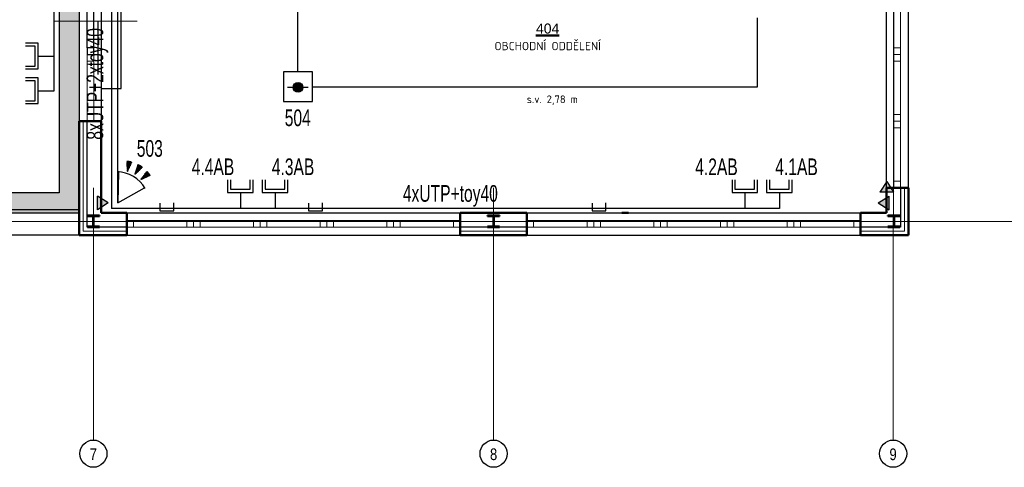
# Model space of a CAD drawing. Header units: millimetres. Extents: x -102634 to 407724, y -68883 to 155589.
# Tile 12 of 80: x 90340 to 105099, y -68883 to -62179. Entities that reach past the tile are written whole.
import ezdxf
from ezdxf.enums import TextEntityAlignment as Align
from ezdxf.lldxf.tags import DXFTag

# ---------------------------------------------------------------- set-up
doc = ezdxf.new("R2010")
doc.units = ezdxf.units.MM
doc.header["$LTSCALE"] = 20
for name, color, linetype in [('_EZS', 5, 'Continuous'), ('_SK popis', 3, 'Continuous'), ('_strukturka', 3, 'Continuous'), ('_trasy', 34, 'Continuous')]:
    doc.layers.add(name, color=color, linetype=linetype)
for name, color, linetype, lineweight in [('CKDVERE_', 7, 'Continuous', 25), ('CKDVERE_OSY', 8, 'Continuous', 18), ('CKDVERE_PRAH', 7, 'Continuous', 25), ('CKDVERE_ZARUBNE_RAM', 7, 'Continuous', 25), ('CKIZOLACE', 7, 'Continuous', 18), ('CKOKNA', 7, 'Continuous', 18), ('CKPOPISM', 7, 'Continuous', 50), ('CKPOPISM_POPIS', 3, 'Continuous', 25), ('CKRASTR', 7, 'DASHDOT', 18), ('CKRASTR_POPIS', 9, 'Continuous', 25), ('CKSTENY_PODROVINOU', 7, 'Continuous', 25), ('CKSTENY_REZ', 7, 'Continuous', 50), ('CKTEXTY_MALE', 8, 'Continuous', 18), ('CSPROFILY_OSY', 9, 'DASHDOT', 18), ('CSPROFILY_REZY', 7, 'Continuous', 50), ('pohledy', 7, 'Continuous', 25), ('srafy', 7, 'Continuous', 18)]:
    doc.layers.add(name, color=color, linetype=linetype, lineweight=lineweight)
doc.styles.add('Arial', font='arial.ttf', dxfattribs={"width": 0.8})
doc.styles.add('ROMANS', font='ic-romans.shx', dxfattribs={"width": 0.8})
doc.styles.get("Standard").update_dxf_attribs({"font": 'isocpeur.ttf'})
tags = doc.linetypes.add('DASHDOT', pattern=[25.4, 12.7, -6.35, 0, -6.35]).pattern_tags.tags
tags[10:11] = [DXFTag(74, 4), DXFTag(75, 0), DXFTag(340, '0'), DXFTag(46, 0.0), DXFTag(50, 0.0), DXFTag(44, 0.0), DXFTag(45, 0.0)]
tags[8:9] = [DXFTag(74, 4), DXFTag(75, 0), DXFTag(340, '0'), DXFTag(46, 0.0), DXFTag(50, 0.0), DXFTag(44, 0.0), DXFTag(45, 0.0)]
tags[6:7] = [DXFTag(74, 4), DXFTag(75, 0), DXFTag(340, '0'), DXFTag(46, 0.0), DXFTag(50, 0.0), DXFTag(44, 0.0), DXFTag(45, 0.0)]
tags[4:5] = [DXFTag(74, 4), DXFTag(75, 0), DXFTag(340, '0'), DXFTag(46, 0.0), DXFTag(50, 0.0), DXFTag(44, 0.0), DXFTag(45, 0.0)]
doc.linetypes.add('IZOLACE_POLYSTYREN_EXPANDOVANY', pattern='A,1,[224,CADKON.SHX,S=0.01,R=0,X=-0.5,Y=-1.74],-2', length=3)

# ---------------------------------------------------------------- blocks, each defined once
blk = doc.blocks.new('OK')
h = blk.add_hatch(color=256)
edge = h.paths.add_edge_path()
edge.add_arc((0, 0), 71.5, 0, 360)
blk.add_line((-158, 2), (154, 2))
blk.add_lwpolyline([(217, -213), (217, 231), (-220, 231), (-220, -213)], close=True)
blk.add_circle((0, 0), 71.5)
blk = doc.blocks.new('PIR')
at = {"linetype": 'Continuous'}
for p, q in [((401, 229), (0, 0)), ((616, 169), (475, 118)), ((615, 173), (479, 123)), ((618, 166), (491, 120)), ((614, 176), (492, 132)), ((612, 180), (505, 141)), ((619, 162), (507, 121)), ((611, 183), (518, 150)), ((527, 123), (518, 149)), ((531, 124), (521, 151)), ((620, 158), (522, 123)), ((535, 124), (524, 154)), ((539, 124), (528, 156)), ((543, 125), (531, 158)), ((609, 187), (532, 159)), ((547, 125), (534, 160)), ((551, 126), (537, 162)), ((621, 154), (538, 124)), ((555, 126), (541, 165)), ((559, 127), (544, 167)), ((607, 190), (545, 167)), ((562, 127), (547, 169)), ((566, 127), (550, 171)), ((570, 128), (554, 173)), ((622, 151), (554, 126)), ((574, 128), (557, 176)), ((605, 194), (558, 176)), ((578, 129), (560, 178)), ((582, 129), (563, 180)), ((586, 129), (567, 182)), ((590, 130), (570, 185)), ((603, 197), (571, 185)), ((594, 130), (573, 187)), ((598, 131), (576, 189)), ((602, 131), (580, 191)), ((605, 131), (583, 193)), ((601, 200), (584, 194)), ((609, 132), (586, 196)), ((613, 132), (590, 198)), ((617, 133), (593, 200)), ((621, 133), (596, 202)), ((599, 203), (597, 203)), ((624, 136), (600, 201)), ((618, 164), (614, 176)), ((0, 0), (401, -229)), ((476, 118), (475, 121)), ((480, 118), (479, 123)), ((484, 119), (482, 125)), ((488, 119), (485, 127)), ((492, 120), (488, 129)), ((496, 120), (492, 132)), ((500, 120), (495, 134)), ((504, 121), (498, 136)), ((499, -2), (499, 1)), ((508, 121), (501, 138)), ((503, -3), (503, 2)), ((648, 2), (503, 2)), ((512, 122), (505, 140)), ((506, -4), (506, 3)), ((515, 122), (508, 143)), ((510, -4), (510, 4)), ((519, 122), (511, 145)), ((523, 123), (514, 147)), ((514, -5), (514, 5)), ((518, -6), (518, 6)), ((648, 6), (519, 6)), ((522, -7), (522, 7)), ((526, -8), (526, 8)), ((529, -9), (529, 9)), ((533, -10), (533, 10)), ((648, 10), (534, 10)), ((537, -11), (537, 11)), ((541, -12), (541, 12)), ((545, -13), (545, 13)), ((548, -14), (548, 14)), ((647, 14), (549, 14)), ((552, -15), (552, 15)), ((556, -16), (556, 16)), ((560, -17), (560, 17)), ((564, -18), (564, 18)), ((647, 18), (565, 18)), ((568, -19), (568, 18)), ((622, 147), (569, 128)), ((571, -20), (571, 19)), ((575, -21), (575, 20)), ((579, -22), (579, 21)), ((646, 22), (580, 22)), ((583, -23), (583, 22)), ((623, 143), (585, 129)), ((587, -24), (587, 23)), ((590, -25), (590, 24)), ((594, -25), (594, 25)), ((646, 25), (595, 25)), ((598, -26), (598, 26)), ((624, 139), (601, 131)), ((602, -27), (602, 27)), ((606, -28), (606, 28)), ((645, 29), (610, 29)), ((610, -29), (610, 29)), ((613, -30), (613, 30)), ((624, 135), (616, 133)), ((617, -31), (617, 31)), ((621, -32), (621, 32)), ((625, -33), (625, 33)), ((644, 33), (626, 33)), ((629, -34), (629, 34)), ((632, -35), (632, 35)), ((636, -36), (636, 36)), ((640, -37), (640, 37)), ((643, 37), (641, 37)), ((644, -35), (644, 34)), ((648, -7), (648, 6)), ((616, -169), (475, -118)), ((476, -118), (475, -121)), ((480, -119), (479, -123)), ((615, -173), (479, -124)), ((484, -119), (482, -125)), ((488, -120), (485, -128)), ((492, -120), (488, -130)), ((618, -166), (491, -120)), ((496, -120), (492, -132)), ((614, -177), (492, -132)), ((500, -121), (495, -134)), ((648, -1), (498, -1)), ((504, -121), (498, -136)), ((508, -122), (501, -139)), ((512, -122), (505, -141)), ((612, -180), (505, -141)), ((619, -162), (507, -121)), ((515, -122), (508, -143)), ((519, -123), (511, -145)), ((648, -5), (513, -5)), ((523, -123), (514, -147)), ((527, -124), (518, -150)), ((531, -124), (521, -152)), ((620, -159), (522, -123)), ((535, -124), (524, -154)), ((539, -125), (528, -156)), ((648, -9), (529, -9)), ((543, -125), (531, -158)), ((547, -126), (534, -161)), ((551, -126), (537, -163)), ((621, -155), (538, -125)), ((555, -127), (541, -165)), ((647, -13), (544, -13)), ((559, -127), (544, -167)), ((562, -127), (547, -169)), ((566, -128), (550, -172)), ((622, -151), (554, -126)), ((570, -128), (554, -174)), ((574, -129), (557, -176)), ((647, -17), (559, -17)), ((578, -129), (560, -178)), ((582, -129), (563, -181)), ((586, -130), (567, -183)), ((622, -147), (569, -128)), ((590, -130), (570, -185)), ((594, -131), (573, -187)), ((647, -21), (574, -21)), ((598, -131), (576, -189)), ((602, -131), (580, -192)), ((605, -132), (583, -194)), ((623, -144), (585, -130)), ((609, -132), (586, -196)), ((646, -24), (590, -24)), ((613, -133), (590, -198)), ((617, -133), (593, -200)), ((621, -133), (596, -203)), ((624, -137), (600, -202)), ((624, -140), (601, -131)), ((645, -28), (605, -28)), ((624, -136), (616, -133)), ((645, -32), (620, -32)), ((644, -36), (635, -36)), ((611, -184), (518, -150)), ((609, -187), (532, -159)), ((607, -190), (545, -168)), ((605, -194), (558, -177)), ((603, -197), (571, -185)), ((601, -201), (584, -194)), ((599, -204), (597, -203)), ((618, -164), (614, -177))]:
    blk.add_line(p, q, dxfattribs=at)
for centre, major_axis, start_param, end_param in [((-59, 1), (365, 365), 5.004228, 5.997081), ((472, 118), (-108, 108), 4.027836, 4.524277), ((495, 0), (108, 108), 5.249567, 5.746007), ((472, -118), (108, 108), 4.900501, 5.396942)]:
    blk.add_ellipse(centre, major_axis=major_axis, ratio=1, start_param=start_param, end_param=end_param, dxfattribs=at)
blk = doc.blocks.new('CK_S_EXT_HEAHEA180')
at = {"transparency": 33554687}
for p, q in [((-90, 85.5), (90, 85.5)), ((-90, 85.5), (-90, 76)), ((-90, 76), (-18, 76)), ((-3, -61), (-3, 61)), ((3, -61), (3, 61)), ((90, 76), (18, 76)), ((90, 85.5), (90, 76)), ((-90, -85.5), (-90, -76)), ((-90, -76), (-18, -76)), ((-90, -85.5), (90, -85.5)), ((90, -76), (18, -76)), ((90, -85.5), (90, -76))]:
    blk.add_line(p, q, dxfattribs=at)
for centre, start, end in [((-18, 61), 0, 90), ((18, 61), 90, 180), ((-18, -61), 270, 0), ((18, -61), 180, 270)]:
    blk.add_arc(centre, 15, start, end, dxfattribs=at)
blk = doc.blocks.new('CKBL2112015110257', base_point=(97720, -85448))
blk = doc.blocks.new('SK2_stěna')
for p, q in [((429, 192), (241, 192)), ((241, 192), (241, -192)), ((429, 149), (288, 149)), ((288, 149), (288, -147)), ((241, 0), (0, 0)), ((288, -147), (429, -147)), ((241, -192), (429, -192))]:
    blk.add_line(p, q)
blk = doc.blocks.new('žlab soklový')
at = {"layer": '_trasy'}
h = blk.add_hatch(color=256, dxfattribs=at)
edge = h.paths.add_edge_path()
edge.add_line((395, 0), (557, -103))
edge = h.paths.add_edge_path()
edge.add_line((395, 0), (557, 103))
edge = h.paths.add_edge_path()
edge.add_line((557, -103), (557, 103))
h.paths.add_polyline_path([(0, -103), (0, 103), (162, 0)])
at = {"layer": '_trasy', "linetype": 'Continuous'}
for p, q in [((162, 0), (0, 103)), ((0, -103), (0, 103)), ((162, 0), (0, -103))]:
    blk.add_line(p, q, dxfattribs=at)

msp = doc.modelspace()

# ---------------------------------------------------------------- hatches: boundary and pattern name
at = {"layer": 'srafy'}
h = msp.add_hatch(dxfattribs=at)
h.set_pattern_fill('GRAVL1', color=256, scale=5, angle=45, style=0)
h.set_pattern_definition([(273.0128, (-25.145, 154.46), (89.80284045, -1526.6435023), [17.08607, -1691.52418]), (229.9697, (-24.2467, 137.398), (987.8290484, 1167.43260951), [29.32024, -2902.70248]), (177.5104, (-43.105, 114.947), (1885.85373084, -89.80417366), [20.67408, -2046.73606]), (312.2737, (-55.6776, 57.4736), (-1706.2490471, 1885.8534543), [26.70023, -2643.32187]), (337.8337, (-37.717, 37.717), (-1526.6441079, 628.6167167), [26.18169, -2591.99037]), (402.2737, (-13.4704, 27.839), (-1885.8534543, -1706.2490471), [26.70023, -2643.32187]), (82.6942, (6.286, 45.7993), (-269.40920493, -2065.45870586), [35.30968, -3495.65582]), (117.2553, (10.7763, 80.8223), (-1347.0371132, 2604.27490318), [33.33598, -3300.26277]), (166.4296, (-4.49, 110.457), (-1885.85407914, 449.01162087), [26.79065, -2652.27727]), (220.2364, (-30.533, 116.743), (1077.6300591, 898.0264575), [30.58566, -1498.6969]), (267.3974, (-53.8815, 96.9868), (-89.80393241, -2065.45885694), [39.5539, -3915.83862]), (183.8141, (34.125, 145.48), (-1167.4333191, -89.8030671), [13.50023, -1336.52819]), (216.4692, (20.6546, 144.582), (1347.03897447, 987.82730895), [25.6841, -2542.7319]), (270, (1e-14, 129.32), (89.80259, -89.80259), [17.96047, -161.64458]), (248.1986, (-17.062, 133.806), (269.4075404, 628.6180233), [9.67207, -957.5311]), (336.8014, (-20.655, 124.826), (-359.2102613, 179.605155), [13.67828, -670.23767]), (75.9638, (-8.082, 119.437), (89.8021606, 449.0128515), [22.21598, -718.31492]), (206.5651, (-2.694, 140.99), (269.407579, 89.802744), [16.06436, -385.54495]), (61.3895, (-72.74, 72.74), (628.61878057, 1167.4328385), [22.5044, -2227.94132]), (115.3462, (-61.964, 92.497), (628.61854706, -1347.03818315), [18.87995, -1869.11082]), (338.1986, (-20.655, 158.95), (-628.6180233, 269.4075404), [19.344, -947.85917]), (388.6105, (-2.694, 151.766), (-1167.4328385, -628.61878057), [22.5044, -2227.94132]), (384.444, (-17.062, 17.062), (-628.6177346, -269.4082088), [21.70176, -1063.38675]), (339.7751, (2.694, 26.043), (-1436.84058524, 538.816376), [18.1836, -1800.17966]), (111.8014, (70.046, 70.046), (-269.4075404, 628.6180233), [19.344, -947.85917]), (62.354, (62.862, 88.0065), (-808.22372593, -1526.6432282), [21.28914, -2107.61885]), (114.444, (26.043, 26.043), (269.4082088, -628.6177346), [10.85088, -1074.23763]), (146.3099, (64.658, 64.658), (-449.012661, 269.407964), [6.47573, -641.09968]), (210.9638, (59.27, 68.25), (359.210119, 179.605346), [26.18169, -497.45265]), (231.009, (36.819, 54.7796), (808.2230898, 987.82808966), [24.26335, -2402.06822]), (348.6901, (7e-15, 111.355), (-269.407764, 89.802402), [18.3162, -439.58878]), (398.1572, (17.9605, 107.763), (1706.24932426, 1347.03764294), [31.97784, -3165.8005]), (105.9454, (43.105, 127.52), (269.4077157, -987.8282103), [13.07541, -1294.4696]), (135, (39.51, 140.09), (-179.60512, 2e-14), [7.62, -119.38]), (165.2564, (32.329, 55.678), (987.8279347, -269.40836335), [17.64335, -1746.69704]), (93.0128, (15.266, 60.168), (-89.80284045, 1526.6435023), [34.17214, -1674.4381]), (45, (13.47, 94.29), (2e-14, 179.60512), [33.02, -93.98]), (370.3048, (36.819, 117.641), (-1526.6437982, -269.4063949), [20.08048, -1987.9658]), (299.0546, (56.576, 121.233), (269.407705, -449.0128075), [18.49145, -906.08252]), (252.646, (65.556, 105.069), (-808.2219817, -2604.27459125), [30.10725, -2980.6232]), (220.4261, (56.5756, 76.332), (-1257.23544022, -1077.63125154), [31.85147, -3153.2924])])
h.paths.add_polyline_path([(91229, -55449), (87104, -55449), (87104, -55549), (87104, -65024), (91229, -65024), (91229, -63699), (91229, -62699), (91229, -61699), (91229, -61199), (91229, -60949), (91229, -59949), (91229, -58699), (91229, -57699), (91229, -56699)])
h.paths.add_polyline_path([(88033, -59691), (88533, -59691), (88533, -59891), (88033, -59891)])
h.paths.add_polyline_path([(90929, -55749), (90929, -64774), (87354, -64774), (87354, -55749)], flags=16)
h.paths.add_polyline_path([(88033, -59691), (88533, -59691), (88533, -59891), (88033, -59891)], flags=16)
h.paths.add_polyline_path([(89837, -61456), (89837, -61192), (90002, -61192), (90002, -61456)], flags=8)
h.paths.add_polyline_path([(89140, -60432), (89140, -60091), (89305, -60091), (89305, -60432)], flags=8)
h.paths.add_polyline_path([(88763, -60432), (88763, -60091), (88928, -60091), (88928, -60432)], flags=8)
h.paths.add_polyline_path([(88977, -64138), (89307, -64138), (89307, -64303), (88977, -64303)], flags=8)
h.paths.add_polyline_path([(89837, -64711), (89837, -64392), (90002, -64392), (90002, -64711)], flags=8)
h.paths.add_polyline_path([(89837, -62869), (89837, -62528), (90002, -62528), (90002, -62869)], flags=8)
h.paths.add_polyline_path([(90007, -63018), (90007, -62380), (90194, -62380), (90194, -63018)], flags=8)
h.paths.add_polyline_path([(88971, -63804), (89312, -63804), (89312, -63969), (88971, -63969)], flags=8)
h.paths.add_polyline_path([(89140, -65056), (89140, -64792), (89305, -64792), (89305, -65056)], flags=24)
h.paths.add_polyline_path([(87072, -63804), (87336, -63804), (87336, -63969), (87072, -63969)], flags=24)
h.paths.add_polyline_path([(90947, -63804), (91211, -63804), (91211, -63969), (90947, -63969)], flags=24)
h.paths.add_polyline_path([(89837, -59483), (89837, -59164), (90002, -59164), (90002, -59483)], flags=8)
h.paths.add_polyline_path([(89837, -56233), (89837, -55914), (90002, -55914), (90002, -56233)], flags=8)
h.paths.add_polyline_path([(89837, -57869), (89837, -57528), (90002, -57528), (90002, -57869)], flags=8)
h.paths.add_polyline_path([(90007, -58018), (90007, -57380), (90194, -57380), (90194, -58018)], flags=8)
h.paths.add_polyline_path([(89837, -60608), (89837, -60289), (90002, -60289), (90002, -60608)], flags=8)
h.paths.add_polyline_path([(90007, -60768), (90007, -60130), (90194, -60130), (90194, -60768)], flags=8)
h.paths.add_polyline_path([(88190, -59617), (88190, -59450), (88436, -59450), (88436, -59617)], flags=8)
h.paths.add_polyline_path([(87602, -59637), (87602, -59410), (89024, -59410), (89024, -59637)], flags=8)
h.paths.add_polyline_path([(88225, -59617), (88225, -59450), (88401, -59450), (88401, -59617)], flags=8)
h.paths.add_polyline_path([(88027, -59617), (88027, -59420), (88599, -59420), (88599, -59617)], flags=8)
h.paths.add_polyline_path([(88125, -59617), (88125, -59450), (88501, -59450), (88501, -59617)], flags=8)
h.paths.add_polyline_path([(88090, -59617), (88090, -59450), (88536, -59450), (88536, -59617)], flags=8)
h.paths.add_polyline_path([(88065, -59617), (88065, -59420), (88561, -59420), (88561, -59617)], flags=8)
h.paths.add_polyline_path([(87977, -59625), (87977, -59417), (88648, -59417), (88648, -59625)], flags=8)
h.paths.add_polyline_path([(88091, -59386), (88091, -59133), (88499, -59133), (88499, -59386)], flags=8)
h.paths.add_polyline_path([(88033, -59891), (88533, -59891), (88533, -59700), (88536, -59700), (88536, -59905), (88029, -59905), (88029, -59700), (88033, -59700)], flags=8)
h.paths.add_polyline_path([(89140, -55731), (89140, -55467), (89305, -55467), (89305, -55731)], flags=24)
h.paths.add_polyline_path([(90963, -57777), (91227, -57777), (91227, -57942), (90963, -57942)], flags=24)
at = {"layer": 'srafy', "transparency": 33554661}
h = msp.add_hatch(dxfattribs=at)
h.set_pattern_fill('GRAVL1', color=256, scale=5, angle=45, style=0)
h.set_pattern_definition([(273.0128, (-25.145, 21343.342), (89.80284045, -1526.6435023), [17.08607, -1691.52418]), (229.9697, (-24.2467, 21326.279), (987.8290484, 1167.43260951), [29.32024, -2902.70247]), (177.5104, (-43.105, 21303.829), (1885.85373084, -89.80417366), [20.67408, -2046.73606]), (312.2737, (-55.6776, 21246.355), (-1706.2490471, 1885.8534543), [26.70023, -2643.32187]), (337.8337, (-37.717, 21226.5984), (-1526.64410788, 628.6167167), [26.18169, -2591.99037]), (42.2737, (-13.4704, 21216.72), (-1885.8534543, -1706.2490471), [26.70023, -2643.32187]), (82.6942, (6.286, 21234.6806), (-269.40920493, -2065.45870586), [35.30968, -3495.65582]), (117.2553, (10.7763, 21269.7036), (-1347.0371132, 2604.27490318), [33.33598, -3300.26277]), (166.4296, (-4.49, 21299.3385), (-1885.85407914, 449.01162087), [26.79065, -2652.27727]), (220.2364, (-30.533, 21305.625), (1077.6300591, 898.0264575), [30.58566, -1498.6969]), (267.3974, (-53.8815, 21285.868), (-89.80393241, -2065.45885694), [39.5539, -3915.83862]), (183.8141, (34.125, 21334.361), (-1167.4333191, -89.8030671), [13.50023, -1336.52819]), (216.4692, (20.6546, 21333.4635), (1347.03897447, 987.82730895), [25.6841, -2542.7319]), (270, (1e-14, 21318.2), (89.80259, -89.80259), [17.96047, -161.64458]), (248.1986, (-17.062, 21322.687), (269.4075404, 628.6180233), [9.67207, -957.5311]), (336.8014, (-20.655, 21313.707), (-359.2102613, 179.605155), [13.67828, -670.23767]), (75.9638, (-8.082, 21308.319), (89.8021606, 449.0128515), [22.21598, -718.31492]), (206.5651, (-2.694, 21329.87), (269.407579, 89.802744), [16.06436, -385.54495]), (61.3895, (-72.74, 21261.6214), (628.61878057, 1167.4328385), [22.5044, -2227.94132]), (115.3462, (-61.964, 21281.378), (628.61854706, -1347.03818315), [18.87995, -1869.11082]), (338.1986, (-20.655, 21347.832), (-628.6180233, 269.4075404), [19.344, -947.85917]), (28.6105, (-2.694, 21340.648), (-1167.4328385, -628.61878057), [22.5044, -2227.94132]), (24.444, (-17.062, 21205.944), (-628.6177346, -269.4082088), [21.70176, -1063.38675]), (339.7751, (2.694, 21214.924), (-1436.84058524, 538.816376), [18.1836, -1800.17966]), (111.8014, (70.046, 21258.927), (-269.4075404, 628.6180233), [19.344, -947.85917]), (62.354, (62.862, 21276.888), (-808.22372593, -1526.6432282), [21.28914, -2107.61885]), (114.444, (26.043, 21214.924), (269.4082088, -628.6177346), [10.85088, -1074.23763]), (146.3099, (64.658, 21253.54), (-449.012661, 269.407964), [6.47573, -641.09968]), (210.9638, (59.27, 21257.13), (359.2101194, 179.605346), [26.18169, -497.45265]), (231.009, (36.819, 21243.661), (808.22308982, 987.82808966), [24.26335, -2402.06822]), (348.6901, (7e-15, 21300.237), (-269.407764, 89.802402), [18.3162, -439.58878]), (38.1572, (17.9605, 21296.6444), (1706.24932426, 1347.03764294), [31.97784, -3165.8005]), (105.9454, (43.105, 21316.401), (269.4077157, -987.8282103), [13.07541, -1294.4696]), (135, (39.51, 21328.97), (-179.60512, 2e-14), [7.62, -119.38]), (165.2564, (32.329, 21244.559), (987.8279347, -269.40836335), [17.64335, -1746.69704]), (93.0128, (15.266, 21249.049), (-89.80284045, 1526.6435023), [34.17214, -1674.4381]), (45, (13.47, 21283.17), (2e-14, 179.60512), [33.02, -93.98]), (10.3048, (36.819, 21306.523), (-1526.6437982, -269.4063949), [20.08048, -1987.9658]), (299.0546, (56.576, 21310.115), (269.407705, -449.0128075), [18.49145, -906.08252]), (252.646, (65.556, 21293.9503), (-808.2219817, -2604.27459125), [30.10725, -2980.6232]), (220.4261, (56.5756, 21265.2135), (-1257.23544022, -1077.63125154), [31.85147, -3153.2924])])
h.paths.add_polyline_path([(87104, -65024), (87054, -65074), (91229, -65074), (91229, -65024)])
h.paths.add_polyline_path([(89140, -65056), (89140, -64792), (89305, -64792), (89305, -65056)], flags=24)

# ---------------------------------------------------------------- linework, layer by layer
at = {"layer": '_EZS'}
for p, q in [((91809, -64920), (91809, -61443)), ((94511, -62960), (94511, -61443)), ((101401, -63182), (101401, -62150)), ((94729, -63182), (101401, -63182))]:
    msp.add_line(p, q, dxfattribs=at)
at = {"layer": '_strukturka'}
for p, q in [((90858, -63243), (90858, -58999)), ((91717, -59850), (91717, -65007)), ((92441, -64926), (92441, -65041)), ((92650, -65041), (92650, -64920)), ((94671, -64926), (94671, -65041)), ((94880, -65041), (94880, -64920)), ((98919, -64926), (98919, -65041)), ((99128, -65041), (99128, -64920)), ((101729, -65007), (91717, -65007)), ((92441, -65041), (92650, -65041)), ((94671, -65041), (94880, -65041)), ((98919, -65041), (99128, -65041))]:
    msp.add_line(p, q, dxfattribs=at)
at = {"layer": 'CKDVERE_'}
msp.add_line((91517, -62999), (91517, -62199), dxfattribs=at)
at = {"layer": 'CKDVERE_OSY'}
msp.add_line((92102, -62199), (90854, -62199), dxfattribs=at)
at = {"layer": 'CKDVERE_PRAH'}
for p, q in [((91349, -62599), (91349, -61799)), ((91449, -62599), (91449, -61799))]:
    msp.add_line(p, q, dxfattribs=at)
at = {"layer": 'CKDVERE_ZARUBNE_RAM'}
for p, q in [((91449, -62599), (91349, -62599)), ((91349, -62599), (91349, -62699)), ((91349, -62699), (91449, -62699)), ((91449, -62699), (91449, -62599))]:
    msp.add_line(p, q, dxfattribs=at)
at = {"layer": 'CKIZOLACE', "linetype": 'IZOLACE_POLYSTYREN_EXPANDOVANY', "ltscale": 3}
for points in [[(91944, -65344), (91289, -65344), (91289, -63699)], [(103604, -64699), (103604, -65344), (102944, -65344)], [(97944, -65344), (96944, -65344)]]:
    msp.add_lwpolyline(points, dxfattribs=at)
at = {"layer": 'CKOKNA'}
for p, q in [((103444, -62599), (103444, -61799)), ((103544, -62599), (103544, -61799)), ((91349, -62799), (91349, -62699)), ((91349, -62699), (91449, -62699)), ((91449, -62799), (91449, -62699)), ((103544, -62599), (103444, -62599)), ((103444, -62599), (103444, -62699)), ((103544, -62699), (103444, -62699)), ((103444, -62699), (103444, -62799)), ((103544, -62599), (103544, -62699)), ((103544, -62699), (103544, -62799)), ((91349, -62799), (91349, -63599)), ((91349, -62799), (91449, -62799)), ((91449, -62799), (91449, -63599)), ((103444, -63599), (103444, -62799)), ((103544, -62799), (103444, -62799)), ((103544, -63599), (103544, -62799)), ((91349, -63599), (91449, -63599)), ((91349, -63599), (91349, -63699)), ((91449, -63599), (91449, -63699)), ((103544, -63599), (103444, -63599)), ((103444, -63599), (103444, -63699)), ((103544, -63599), (103544, -63699)), ((91349, -63699), (91449, -63699)), ((103544, -63699), (103444, -63699)), ((103444, -63699), (103444, -63799)), ((103544, -63699), (103544, -63799)), ((103444, -64599), (103444, -63799)), ((103544, -63799), (103444, -63799)), ((103544, -64599), (103544, -63799)), ((103544, -64599), (103444, -64599)), ((103444, -64599), (103444, -64699)), ((103544, -64599), (103544, -64699)), ((103544, -64699), (103444, -64699)), ((92044, -65184), (91944, -65184)), ((91944, -65284), (91944, -65184)), ((92044, -65184), (92844, -65184)), ((92044, -65284), (92044, -65184)), ((92944, -65184), (92844, -65184)), ((92844, -65284), (92844, -65184)), ((92944, -65284), (92944, -65184)), ((93044, -65184), (92944, -65184)), ((93044, -65184), (93844, -65184)), ((93044, -65284), (93044, -65184)), ((93944, -65184), (93844, -65184)), ((93844, -65284), (93844, -65184)), ((93944, -65284), (93944, -65184)), ((94044, -65184), (93944, -65184)), ((94044, -65184), (94844, -65184)), ((94044, -65284), (94044, -65184)), ((94944, -65184), (94844, -65184)), ((94844, -65284), (94844, -65184)), ((94944, -65284), (94944, -65184)), ((95044, -65184), (94944, -65184)), ((95044, -65184), (95844, -65184)), ((95044, -65284), (95044, -65184)), ((95944, -65184), (95844, -65184)), ((95844, -65284), (95844, -65184)), ((95944, -65284), (95944, -65184)), ((96044, -65184), (95944, -65184)), ((96044, -65184), (96844, -65184)), ((96044, -65284), (96044, -65184)), ((96844, -65184), (96944, -65184)), ((96844, -65284), (96844, -65184)), ((96944, -65284), (96944, -65184)), ((98044, -65184), (97944, -65184)), ((97944, -65284), (97944, -65184)), ((98044, -65184), (98844, -65184)), ((98044, -65284), (98044, -65184)), ((98944, -65184), (98844, -65184)), ((98844, -65284), (98844, -65184)), ((98944, -65284), (98944, -65184)), ((99044, -65184), (98944, -65184)), ((99044, -65184), (99844, -65184)), ((99044, -65284), (99044, -65184)), ((99944, -65184), (99844, -65184)), ((99844, -65284), (99844, -65184)), ((99944, -65284), (99944, -65184)), ((100044, -65184), (99944, -65184)), ((100044, -65184), (100844, -65184)), ((100044, -65284), (100044, -65184)), ((100944, -65184), (100844, -65184)), ((100844, -65284), (100844, -65184)), ((101044, -65184), (100944, -65184)), ((100944, -65284), (100944, -65184)), ((101044, -65184), (101844, -65184)), ((101044, -65284), (101044, -65184)), ((101944, -65184), (101844, -65184)), ((101844, -65284), (101844, -65184)), ((101944, -65284), (101944, -65184)), ((102044, -65184), (101944, -65184)), ((102044, -65184), (102844, -65184)), ((102044, -65284), (102044, -65184)), ((102844, -65284), (102844, -65184)), ((102844, -65184), (102944, -65184)), ((102944, -65284), (102944, -65184)), ((92044, -65284), (91944, -65284)), ((92044, -65284), (92844, -65284)), ((92944, -65284), (92844, -65284)), ((93044, -65284), (92944, -65284)), ((93044, -65284), (93844, -65284)), ((93944, -65284), (93844, -65284)), ((94044, -65284), (93944, -65284)), ((94044, -65284), (94844, -65284)), ((94944, -65284), (94844, -65284)), ((95044, -65284), (94944, -65284)), ((95044, -65284), (95844, -65284)), ((95944, -65284), (95844, -65284)), ((96044, -65284), (95944, -65284)), ((96044, -65284), (96844, -65284)), ((96844, -65284), (96944, -65284)), ((98044, -65284), (97944, -65284)), ((98044, -65284), (98844, -65284)), ((98944, -65284), (98844, -65284)), ((99044, -65284), (98944, -65284)), ((99044, -65284), (99844, -65284)), ((99944, -65284), (99844, -65284)), ((100044, -65284), (99944, -65284)), ((100044, -65284), (100844, -65284)), ((100944, -65284), (100844, -65284)), ((101044, -65284), (100944, -65284)), ((101044, -65284), (101844, -65284)), ((101944, -65284), (101844, -65284)), ((102044, -65284), (101944, -65284)), ((102044, -65284), (102844, -65284)), ((102844, -65284), (102944, -65284))]:
    msp.add_line(p, q, dxfattribs=at)
at = {"layer": 'CKRASTR'}
for p, q in [((103432, -68476), (103444, -51537)), ((91444, -68475), (91444, -64699)), ((97444, -68475), (97444, -64699)), ((84957, -65199), (107119, -65199))]:
    msp.add_line(p, q, dxfattribs=at)
at = {"layer": 'CKRASTR_POPIS'}
for centre in [(91444, -68679), (97444, -68679), (103432, -68679)]:
    msp.add_circle(centre, 204, dxfattribs=at)
at = {"layer": 'CKSTENY_PODROVINOU'}
for p, q in [((91229, -61699), (91229, -62699)), ((91559, -61699), (91559, -62699)), ((103334, -64699), (103334, -61699)), ((103664, -64699), (103664, -61699)), ((91229, -62699), (91229, -63699)), ((91559, -62699), (91559, -63699)), ((91349, -63699), (91229, -63699)), ((91349, -65284), (91349, -63699)), ((103544, -64699), (103544, -65284)), ((103544, -64699), (103664, -64699)), ((87054, -65074), (91229, -65074)), ((87104, -65024), (91229, -65024)), ((91944, -65074), (96944, -65074)), ((97944, -65074), (102944, -65074)), ((91944, -65284), (91349, -65284)), ((91944, -65284), (91944, -65404)), ((97944, -65284), (96944, -65284)), ((96944, -65284), (96944, -65404)), ((97944, -65284), (97944, -65404)), ((103544, -65284), (102944, -65284)), ((102944, -65284), (102944, -65404)), ((91229, -65404), (86724, -65404)), ((91944, -65404), (96944, -65404)), ((97944, -65404), (102944, -65404))]:
    msp.add_line(p, q, dxfattribs=at)
msp.add_lwpolyline([(87354, -55749), (90929, -55749), (90929, -64774), (87354, -64774)], close=True, dxfattribs=at)
at = {"layer": 'CKSTENY_REZ'}
for p, q in [((91229, -63699), (91559, -63699)), ((91229, -63699), (91229, -65404)), ((91559, -63699), (91559, -65074)), ((103334, -64699), (103334, -65074)), ((103664, -64699), (103334, -64699)), ((103664, -64699), (103664, -65404)), ((91944, -65074), (91559, -65074)), ((91944, -65404), (91944, -65074)), ((97944, -65074), (96944, -65074)), ((96944, -65404), (96944, -65074)), ((97564, -65074), (97464, -65074)), ((97944, -65404), (97944, -65074)), ((99464, -65074), (99364, -65074)), ((103334, -65074), (102944, -65074)), ((102944, -65404), (102944, -65074)), ((91944, -65404), (91229, -65404)), ((97944, -65404), (96944, -65404)), ((103664, -65404), (102944, -65404))]:
    msp.add_line(p, q, dxfattribs=at)
at = {"layer": 'CSPROFILY_OSY'}
for p, q in [((91344, -65199), (91544, -65199)), ((91444, -65294), (91444, -65103)), ((97344, -65199), (97544, -65199)), ((97444, -65294), (97444, -65103)), ((103344, -65199), (103544, -65199)), ((103444, -65294), (103444, -65103))]:
    msp.add_line(p, q, dxfattribs=at)
at = {"layer": 'pohledy'}
for p, q in [((91859, -63209), (91859, -61309)), ((91559, -63209), (91859, -63209))]:
    msp.add_line(p, q, dxfattribs=at)

# ---------------------------------------------------------------- block references
at = {"layer": '_EZS'}
msp.add_blockref('OK', (94512, -63192), dxfattribs=at)
at = {"layer": '_EZS', "rotation": 58.84283473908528}
msp.add_blockref('PIR', (91809, -64920), dxfattribs=at)
at = {"layer": '_strukturka'}
for name, p, rotation in [('SK2_stěna', (90858, -62724), 180), ('SK2_stěna', (90858, -63243), 180), ('žlab soklový', (103337, -64763), 90), ('SK2_stěna', (93649, -65007), 89.99999999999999), ('SK2_stěna', (94168, -65007), 89.99999999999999), ('SK2_stěna', (101210, -65007), 89.99999999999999), ('SK2_stěna', (101729, -65007), 89.99999999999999)]:
    msp.add_blockref(name, p, dxfattribs=dict(at, rotation=rotation))
msp.add_blockref('žlab soklový', (91505, -64923), dxfattribs=at)
at = {"layer": '_strukturka', "xscale": -1}
msp.add_blockref('žlab soklový', (103372, -64923), dxfattribs=at)
at = {"layer": 'CKPOPISM'}
ref = msp.add_blockref('CKBL2112015110257', (98254, -62636), dxfattribs=dict(at, xscale=0.5, yscale=0.5, zscale=0.5))
ref.add_attrib('JMENO', 'OBCHODNÍ ODDĚLENÍ', dxfattribs={"layer": 'CKPOPISM_POPIS', "height": 125}).set_placement((98254, -62636), align=Align.CENTER)
ref.add_attrib('CISLO', '%%U404', dxfattribs={"height": 150, "style": 'Arial'}).set_placement((98254, -62386), align=Align.CENTER)
at = {"layer": 'CSPROFILY_REZY'}
for p in [(91444, -65199), (97444, -65199), (103444, -65199)]:
    msp.add_blockref('CK_S_EXT_HEAHEA180', p, dxfattribs=at)

# ---------------------------------------------------------------- texts
at = {"layer": '_EZS', "style": 'ROMANS', "width": 0.7}
for s, p in [('504', (94313, -63773)), ('503', (92095, -64232))]:
    msp.add_text(s, height=250, dxfattribs=at).set_placement(p)
at = {"layer": '_SK popis', "style": 'ROMANS', "width": 0.7}
msp.add_text('8xUTP+2xtoy40', height=250, rotation=90, dxfattribs=at).set_placement((91592, -63976))
for s, p in [('4.4AB', (92919, -64507)), ('4.3AB', (94119, -64507)), ('4.2AB', (100466, -64507)), ('4.1AB', (101666, -64507)), ('4xUTP+toy40', (96083, -64906))]:
    msp.add_text(s, height=250, dxfattribs=at).set_placement(p)
at = {"layer": 'CKRASTR_POPIS', "style": 'Arial', "width": 0.8}
for s, p in [('7', (91444, -68688)), ('8', (97444, -68688)), ('9', (103432, -68688))]:
    msp.add_text(s, height=175, dxfattribs=at).set_placement(p, align=Align.MIDDLE)
at = {"layer": 'CKTEXTY_MALE', "insert": (97941, -63455), "char_height": 115, "attachment_point": 7}
msp.add_mtext('s.v. 2,78 m', dxfattribs=at)

doc.saveas('drawing.dxf')
